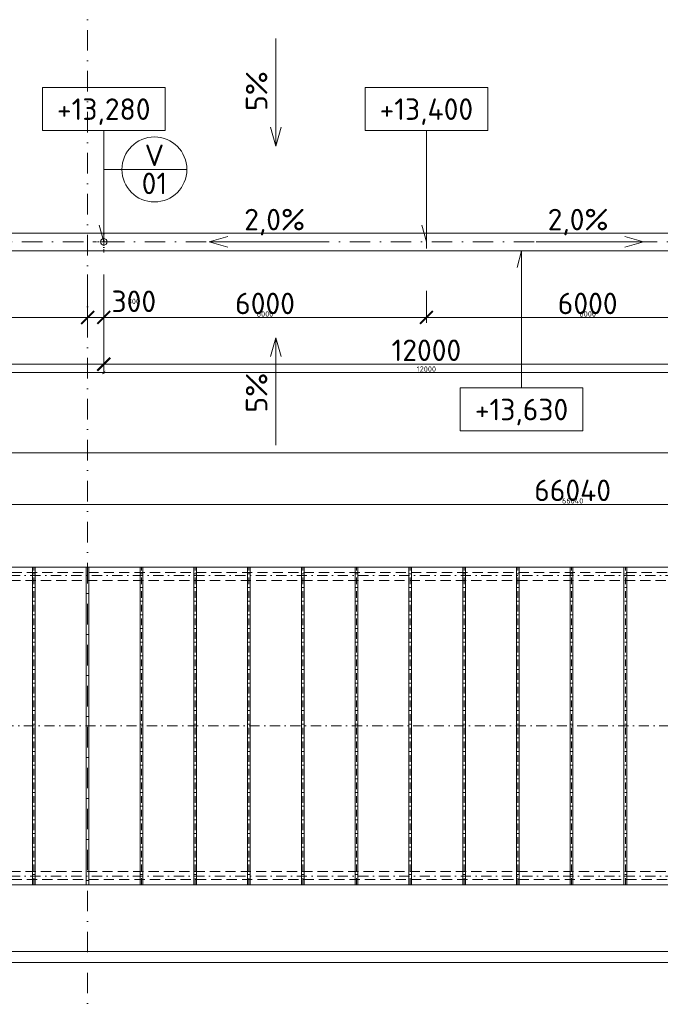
# Model space of a CAD drawing. Header units: millimetres. Extents: x -725694 to 5289369, y -1488057 to 2187451.
# Tile 212 of 256: x 101287 to 113200, y 181125 to 199431. Entities that reach past the tile are written whole.
import ezdxf
from ezdxf.enums import TextEntityAlignment as Align

# ---------------------------------------------------------------- set-up
doc = ezdxf.new("R2010")
doc.units = ezdxf.units.MM
for name, pattern in [('CENTERX2', [101.6, 63.5, -12.7, 12.7, -12.7]), ('DASHDOT', [25.4, 12.7, -6.35, 0, -6.35]), ('ČÁRKOVANÁ', [19.05, 12.7, -6.35])]:
    doc.linetypes.add(name, pattern=pattern)
doc.layers.get('Defpoints').update_dxf_attribs({"color": 8})
for name, color, linetype, lineweight in [('A99_N_kce-pohl', 1, 'Continuous', 9), ('A99_N_koty-200', 5, 'Continuous', 5), ('A99_N_koty-200 @ 200', 5, 'Continuous', 5), ('A99_N_koty-200 @ 50 (2)', 5, 'Continuous', 5), ('A99_N_koty-vysk', 160, 'Continuous', 5), ('A99_N_znaceni 200', 5, 'Continuous', 5), ('A99_S_osy', 1, 'CENTERX2', 5)]:
    doc.layers.add(name, color=color, linetype=linetype, lineweight=lineweight)
doc.styles.add('A99_kota', font='isocpeur.ttf', dxfattribs={"height": 2})
doc.styles.add('A99_popis', font='isocpeur.ttf')
doc.styles.add('ad_popis 100', font='isocpeur.ttf', dxfattribs={"height": 200})
doc.dimstyles.new('A99_kota_200 new', dxfattribs={"dimscale": 200, "dimtxt": 2, "dimasz": 1.2, "dimexe": 0.5, "dimexo": 1.5, "dimgap": 0.3, "dimtad": 1, "dimdec": 0, "dimzin": 3, "dimdsep": 46, "dimtxsty": 'A99_kota', "dimblk": 'ARCHTICK', "dimcen": 2.5, "dimazin": 2, "dimtfac": 0.75, "dimtdec": 0, "dimtmove": 2, "dimatfit": 0, "dimfxl": 0, "dimtolj": 1, "dimtzin": 0, "dimlwd": 5, "dimlwe": 5, "dimarcsym": 0})

# ---------------------------------------------------------------- blocks, each defined once
blk = doc.blocks.new('_ArchTick')
at = {"color": 0, "linetype": 'ByBlock', "const_width": 0.15}
blk.add_lwpolyline([(-0.5, -0.5), (0.5, 0.5)], dxfattribs=at)
blk = doc.blocks.new('*D4434')
at = {"layer": 'A99_N_koty-200', "color": 0, "linetype": 'Continuous', "lineweight": 5, "transparency": 16777216}
for p, q in [((11930, 190580), (11930, 191480)), ((11930, 191380), (144620, 191380)), ((144620, 190580), (144620, 191480))]:
    blk.add_line(p, q, dxfattribs=at)
at = {"layer": 'Defpoints', "color": 0, "linetype": 'Continuous', "lineweight": 0, "transparency": 16777216}
for p in [(144620, 191380), (11930, 189255), (144620, 189255)]:
    blk.add_point(p, dxfattribs=at)
at = {"layer": 'A99_N_koty-200', "color": 0, "linetype": 'Continuous', "lineweight": 5, "transparency": 16777216, "xscale": 240, "yscale": 240, "zscale": 240, "rotation": 180}
blk.add_blockref('_ArchTick', (11930, 191380), dxfattribs=at)
at = {"layer": 'A99_N_koty-200', "color": 0, "linetype": 'Continuous', "lineweight": 5, "transparency": 16777216, "xscale": 240, "yscale": 240, "zscale": 240}
blk.add_blockref('_ArchTick', (144620, 191380), dxfattribs=at)
at = {"layer": 'A99_N_koty-200', "color": 0, "linetype": 'Continuous', "transparency": 16777216, "insert": (77075, 191680), "char_height": 400, "attachment_point": 5, "style": 'A99_kota'}
blk.add_mtext('\\A1;132690', dxfattribs=at)
blk = doc.blocks.new('*D4435')
at = {"layer": 'A99_N_koty-200', "color": 0, "linetype": 'Continuous', "lineweight": 5, "transparency": 16777216}
for p, q in [((11930, 191180), (11930, 191405)), ((11930, 191380), (144620, 191380)), ((144620, 191180), (144620, 191405))]:
    blk.add_line(p, q, dxfattribs=at)
at = {"layer": 'Defpoints', "color": 0, "linetype": 'Continuous', "lineweight": 0, "transparency": 16777216}
for p in [(144620, 191380), (11930, 189255), (144620, 189255)]:
    blk.add_point(p, dxfattribs=at)
at = {"layer": 'A99_N_koty-200', "color": 0, "linetype": 'Continuous', "lineweight": 5, "transparency": 16777216, "xscale": 60, "yscale": 60, "zscale": 60, "rotation": 180}
blk.add_blockref('_ArchTick', (11930, 191380), dxfattribs=at)
at = {"layer": 'A99_N_koty-200', "color": 0, "linetype": 'Continuous', "lineweight": 5, "transparency": 16777216, "xscale": 60, "yscale": 60, "zscale": 60}
blk.add_blockref('_ArchTick', (144620, 191380), dxfattribs=at)
at = {"layer": 'A99_N_koty-200', "color": 0, "linetype": 'Continuous', "transparency": 16777216, "insert": (78275, 191445), "char_height": 100, "attachment_point": 5, "style": 'A99_kota'}
blk.add_mtext('\\A1;132690', dxfattribs=at)
blk = doc.blocks.new('*D4605')
at = {"layer": 'A99_N_koty-200', "color": 0, "linetype": 'Continuous', "lineweight": 5, "transparency": 16777216}
for p, q in [((5860, 182105), (5860, 182205)), ((150690, 182105), (150690, 182205)), ((5860, 182105), (150690, 182105))]:
    blk.add_line(p, q, dxfattribs=at)
at = {"layer": 'Defpoints', "color": 0, "linetype": 'Continuous', "lineweight": 0, "transparency": 16777216}
for p in [(150690, 182105), (150690, 182095), (5860, 181900)]:
    blk.add_point(p, dxfattribs=at)
at = {"layer": 'A99_N_koty-200', "color": 0, "linetype": 'Continuous', "lineweight": 5, "transparency": 16777216, "xscale": 240, "yscale": 240, "zscale": 240, "rotation": 180}
blk.add_blockref('_ArchTick', (5860, 182105), dxfattribs=at)
at = {"layer": 'A99_N_koty-200', "color": 0, "linetype": 'Continuous', "lineweight": 5, "transparency": 16777216, "xscale": 240, "yscale": 240, "zscale": 240}
blk.add_blockref('_ArchTick', (150690, 182105), dxfattribs=at)
at = {"layer": 'A99_N_koty-200', "color": 0, "linetype": 'Continuous', "transparency": 16777216, "insert": (76950, 182405), "char_height": 400, "attachment_point": 5, "style": 'A99_kota'}
blk.add_mtext('\\A1;144830', dxfattribs=at)
blk = doc.blocks.new('*D4606')
at = {"layer": 'A99_N_koty-200', "color": 0, "linetype": 'Continuous', "lineweight": 5, "transparency": 16777216}
for p, q in [((150690, 182020), (150690, 181875)), ((5860, 181900), (5860, 181925)), ((5860, 181900), (150690, 181900))]:
    blk.add_line(p, q, dxfattribs=at)
at = {"layer": 'Defpoints', "color": 0, "linetype": 'Continuous', "lineweight": 0, "transparency": 16777216}
for p in [(150690, 182095), (5860, 181900), (150690, 181900)]:
    blk.add_point(p, dxfattribs=at)
at = {"layer": 'A99_N_koty-200', "color": 0, "linetype": 'Continuous', "lineweight": 5, "transparency": 16777216, "xscale": 60, "yscale": 60, "zscale": 60, "rotation": 180}
blk.add_blockref('_ArchTick', (5860, 181900), dxfattribs=at)
at = {"layer": 'A99_N_koty-200', "color": 0, "linetype": 'Continuous', "lineweight": 5, "transparency": 16777216, "xscale": 60, "yscale": 60, "zscale": 60}
blk.add_blockref('_ArchTick', (150690, 181900), dxfattribs=at)
at = {"layer": 'A99_N_koty-200', "color": 0, "linetype": 'Continuous', "transparency": 16777216, "insert": (78275, 181965), "char_height": 100, "attachment_point": 5, "style": 'A99_kota'}
blk.add_mtext('\\A1;144830', dxfattribs=at)
blk = doc.blocks.new('*U66')
at = {"color": 0, "linetype": 'ByBlock'}
for p, q in [((5.7, -4), (5.7, -14.35)), ((5.7, -14.35), (5.286, -12.805))]:
    blk.add_line(p, q, dxfattribs=at)
blk.add_lwpolyline([(0, -4), (11.4, -4), (11.4, 0), (0, 0)], close=True, dxfattribs=at)
at = {"color": 0, "linetype": 'ByBlock', "style": 'A99_kota'}
for tag, p in [('VYSKA', (5.7, -2.241)), ('VYSKA_POPIS1', (5.7, -6.041)), ('VYSKA_POPIS2', (5.9, -9.541)), ('VYSKA_POPIS3', (5.9, -13.041))]:
    blk.add_attdef(tag, text='', height=2, dxfattribs=at).set_placement(p, align=Align.MIDDLE)
blk = doc.blocks.new('*D5275')
at = {"layer": 'A99_N_koty-200', "color": 0, "linetype": 'Continuous', "lineweight": 5, "transparency": 16777216}
for p, q in [((102550, 194695), (102550, 193795)), ((102850, 194695), (102850, 193795)), ((102550, 193895), (102310, 193895)), ((102550, 193895), (102850, 193895)), ((102850, 193895), (103090, 193895))]:
    blk.add_line(p, q, dxfattribs=at)
at = {"layer": 'Defpoints', "color": 0, "linetype": 'Continuous', "lineweight": 0, "transparency": 16777216}
for p in [(102550, 195180), (102850, 195300), (102850, 193895)]:
    blk.add_point(p, dxfattribs=at)
at = {"layer": 'A99_N_koty-200', "color": 0, "linetype": 'Continuous', "lineweight": 5, "transparency": 16777216, "xscale": 240, "yscale": 240, "zscale": 240}
blk.add_blockref('_ArchTick', (102550, 193895), dxfattribs=at)
at = {"layer": 'A99_N_koty-200', "color": 0, "linetype": 'Continuous', "lineweight": 5, "transparency": 16777216, "xscale": 240, "yscale": 240, "zscale": 240, "rotation": 180}
blk.add_blockref('_ArchTick', (102850, 193895), dxfattribs=at)
at = {"layer": 'A99_N_koty-200', "color": 0, "linetype": 'Continuous', "transparency": 16777216, "insert": (103410, 194195), "char_height": 400, "attachment_point": 5, "style": 'A99_kota'}
blk.add_mtext('\\A1;300', dxfattribs=at)
blk = doc.blocks.new('*D5276')
at = {"layer": 'A99_N_koty-200', "color": 0, "linetype": 'Continuous', "lineweight": 5, "transparency": 16777216}
for p, q in [((102550, 194095), (102550, 193870)), ((102850, 194095), (102850, 193870)), ((102550, 193895), (102490, 193895)), ((102550, 193895), (102850, 193895)), ((102850, 193895), (102910, 193895))]:
    blk.add_line(p, q, dxfattribs=at)
at = {"layer": 'Defpoints', "color": 0, "linetype": 'Continuous', "lineweight": 0, "transparency": 16777216}
for p in [(102550, 195180), (102850, 195300), (102850, 193895)]:
    blk.add_point(p, dxfattribs=at)
at = {"layer": 'A99_N_koty-200', "color": 0, "linetype": 'Continuous', "lineweight": 5, "transparency": 16777216, "xscale": 60, "yscale": 60, "zscale": 60}
blk.add_blockref('_ArchTick', (102550, 193895), dxfattribs=at)
at = {"layer": 'A99_N_koty-200', "color": 0, "linetype": 'Continuous', "lineweight": 5, "transparency": 16777216, "xscale": 60, "yscale": 60, "zscale": 60, "rotation": 180}
blk.add_blockref('_ArchTick', (102850, 193895), dxfattribs=at)
at = {"layer": 'A99_N_koty-200', "color": 0, "linetype": 'Continuous', "transparency": 16777216, "insert": (103410, 194195), "char_height": 100, "attachment_point": 5, "style": 'A99_kota'}
blk.add_mtext('\\A1;300', dxfattribs=at)
blk = doc.blocks.new('*D5278')
at = {"layer": 'A99_N_koty-200', "color": 0, "linetype": 'Continuous', "lineweight": 5, "transparency": 16777216}
for p, q in [((102850, 193825), (102850, 192925)), ((114850, 193825), (114850, 192925)), ((102850, 193025), (114850, 193025))]:
    blk.add_line(p, q, dxfattribs=at)
at = {"layer": 'Defpoints', "color": 0, "linetype": 'Continuous', "lineweight": 0, "transparency": 16777216}
for p in [(102850, 195300), (114850, 195300), (114850, 193025)]:
    blk.add_point(p, dxfattribs=at)
at = {"layer": 'A99_N_koty-200', "color": 0, "linetype": 'Continuous', "lineweight": 5, "transparency": 16777216, "xscale": 240, "yscale": 240, "zscale": 240, "rotation": 180}
blk.add_blockref('_ArchTick', (102850, 193025), dxfattribs=at)
at = {"layer": 'A99_N_koty-200', "color": 0, "linetype": 'Continuous', "lineweight": 5, "transparency": 16777216, "xscale": 240, "yscale": 240, "zscale": 240}
blk.add_blockref('_ArchTick', (114850, 193025), dxfattribs=at)
at = {"layer": 'A99_N_koty-200', "color": 0, "linetype": 'Continuous', "transparency": 16777216, "insert": (108850, 193285), "char_height": 400, "attachment_point": 5, "style": 'A99_kota'}
blk.add_mtext('\\A1;12000', dxfattribs=at)
blk = doc.blocks.new('*D5279')
at = {"layer": 'A99_N_koty-200', "color": 0, "linetype": 'Continuous', "lineweight": 5, "transparency": 16777216}
for p, q in [((102850, 193070), (102850, 192845)), ((114850, 193070), (114850, 192845)), ((102850, 192870), (114850, 192870))]:
    blk.add_line(p, q, dxfattribs=at)
at = {"layer": 'Defpoints', "color": 0, "linetype": 'Continuous', "lineweight": 0, "transparency": 16777216}
for p in [(102850, 195300), (114850, 195300), (114850, 192870)]:
    blk.add_point(p, dxfattribs=at)
at = {"layer": 'A99_N_koty-200', "color": 0, "linetype": 'Continuous', "lineweight": 5, "transparency": 16777216, "xscale": 60, "yscale": 60, "zscale": 60, "rotation": 180}
blk.add_blockref('_ArchTick', (102850, 192870), dxfattribs=at)
at = {"layer": 'A99_N_koty-200', "color": 0, "linetype": 'Continuous', "lineweight": 5, "transparency": 16777216, "xscale": 60, "yscale": 60, "zscale": 60}
blk.add_blockref('_ArchTick', (114850, 192870), dxfattribs=at)
at = {"layer": 'A99_N_koty-200', "color": 0, "linetype": 'Continuous', "transparency": 16777216, "insert": (108850, 192935), "char_height": 100, "attachment_point": 5, "style": 'A99_kota'}
blk.add_mtext('\\A1;12000', dxfattribs=at)
blk = doc.blocks.new('*D5281')
at = {"layer": 'A99_N_koty-200', "color": 0, "linetype": 'Continuous', "lineweight": 5, "transparency": 16777216}
for p, q in [((102850, 194390), (102850, 193795)), ((108850, 194390), (108850, 193795)), ((102850, 193895), (108850, 193895))]:
    blk.add_line(p, q, dxfattribs=at)
at = {"layer": 'Defpoints', "color": 0, "linetype": 'Continuous', "lineweight": 0, "transparency": 16777216}
for p in [(102850, 194690), (108850, 194690), (108850, 193895)]:
    blk.add_point(p, dxfattribs=at)
at = {"layer": 'A99_N_koty-200', "color": 0, "linetype": 'Continuous', "lineweight": 5, "transparency": 16777216, "xscale": 240, "yscale": 240, "zscale": 240, "rotation": 180}
blk.add_blockref('_ArchTick', (102850, 193895), dxfattribs=at)
at = {"layer": 'A99_N_koty-200', "color": 0, "linetype": 'Continuous', "lineweight": 5, "transparency": 16777216, "xscale": 240, "yscale": 240, "zscale": 240}
blk.add_blockref('_ArchTick', (108850, 193895), dxfattribs=at)
at = {"layer": 'A99_N_koty-200', "color": 0, "linetype": 'Continuous', "transparency": 16777216, "insert": (105850, 194155), "char_height": 400, "attachment_point": 5, "style": 'A99_kota'}
blk.add_mtext('\\A1;6000', dxfattribs=at)
blk = doc.blocks.new('*D5282')
at = {"layer": 'A99_N_koty-200', "color": 0, "linetype": 'Continuous', "lineweight": 5, "transparency": 16777216}
for p, q in [((102850, 194095), (102850, 193870)), ((108850, 194095), (108850, 193870)), ((102850, 193895), (108850, 193895))]:
    blk.add_line(p, q, dxfattribs=at)
at = {"layer": 'Defpoints', "color": 0, "linetype": 'Continuous', "lineweight": 0, "transparency": 16777216}
for p in [(102850, 194690), (108850, 194690), (108850, 193895)]:
    blk.add_point(p, dxfattribs=at)
at = {"layer": 'A99_N_koty-200', "color": 0, "linetype": 'Continuous', "lineweight": 5, "transparency": 16777216, "xscale": 60, "yscale": 60, "zscale": 60, "rotation": 180}
blk.add_blockref('_ArchTick', (102850, 193895), dxfattribs=at)
at = {"layer": 'A99_N_koty-200', "color": 0, "linetype": 'Continuous', "lineweight": 5, "transparency": 16777216, "xscale": 60, "yscale": 60, "zscale": 60}
blk.add_blockref('_ArchTick', (108850, 193895), dxfattribs=at)
at = {"layer": 'A99_N_koty-200', "color": 0, "linetype": 'Continuous', "transparency": 16777216, "insert": (105850, 193960), "char_height": 100, "attachment_point": 5, "style": 'A99_kota'}
blk.add_mtext('\\A1;6000', dxfattribs=at)
blk = doc.blocks.new('*D5284')
at = {"layer": 'A99_N_koty-200', "color": 0, "linetype": 'Continuous', "lineweight": 5, "transparency": 16777216}
for p, q in [((108850, 194390), (108850, 193795)), ((114850, 194390), (114850, 193795)), ((114850, 193895), (108850, 193895))]:
    blk.add_line(p, q, dxfattribs=at)
at = {"layer": 'Defpoints', "color": 0, "linetype": 'Continuous', "lineweight": 0, "transparency": 16777216}
for p in [(108850, 194690), (114850, 194690), (108850, 193895)]:
    blk.add_point(p, dxfattribs=at)
at = {"layer": 'A99_N_koty-200', "color": 0, "linetype": 'Continuous', "lineweight": 5, "transparency": 16777216, "xscale": 240, "yscale": 240, "zscale": 240, "rotation": 180}
blk.add_blockref('_ArchTick', (108850, 193895), dxfattribs=at)
at = {"layer": 'A99_N_koty-200', "color": 0, "linetype": 'Continuous', "lineweight": 5, "transparency": 16777216, "xscale": 240, "yscale": 240, "zscale": 240}
blk.add_blockref('_ArchTick', (114850, 193895), dxfattribs=at)
at = {"layer": 'A99_N_koty-200', "color": 0, "linetype": 'Continuous', "transparency": 16777216, "insert": (111850, 194155), "char_height": 400, "attachment_point": 5, "style": 'A99_kota'}
blk.add_mtext('\\A1;6000', dxfattribs=at)
blk = doc.blocks.new('*D5285')
at = {"layer": 'A99_N_koty-200', "color": 0, "linetype": 'Continuous', "lineweight": 5, "transparency": 16777216}
for p, q in [((108850, 194095), (108850, 193870)), ((114850, 194095), (114850, 193870)), ((114850, 193895), (108850, 193895))]:
    blk.add_line(p, q, dxfattribs=at)
at = {"layer": 'Defpoints', "color": 0, "linetype": 'Continuous', "lineweight": 0, "transparency": 16777216}
for p in [(108850, 194690), (114850, 194690), (108850, 193895)]:
    blk.add_point(p, dxfattribs=at)
at = {"layer": 'A99_N_koty-200', "color": 0, "linetype": 'Continuous', "lineweight": 5, "transparency": 16777216, "xscale": 60, "yscale": 60, "zscale": 60, "rotation": 180}
blk.add_blockref('_ArchTick', (108850, 193895), dxfattribs=at)
at = {"layer": 'A99_N_koty-200', "color": 0, "linetype": 'Continuous', "lineweight": 5, "transparency": 16777216, "xscale": 60, "yscale": 60, "zscale": 60}
blk.add_blockref('_ArchTick', (114850, 193895), dxfattribs=at)
at = {"layer": 'A99_N_koty-200', "color": 0, "linetype": 'Continuous', "transparency": 16777216, "insert": (111850, 193960), "char_height": 100, "attachment_point": 5, "style": 'A99_kota'}
blk.add_mtext('\\A1;6000', dxfattribs=at)
blk = doc.blocks.new('*D5320')
at = {"layer": 'A99_N_koty-200', "color": 0, "linetype": 'Continuous', "lineweight": 5, "transparency": 16777216}
for p, q in [((90850, 193825), (90850, 192925)), ((102850, 193825), (102850, 192925)), ((90850, 193025), (102850, 193025))]:
    blk.add_line(p, q, dxfattribs=at)
at = {"layer": 'Defpoints', "color": 0, "linetype": 'Continuous', "lineweight": 0, "transparency": 16777216}
for p in [(90850, 195300), (102850, 195300), (102850, 193025)]:
    blk.add_point(p, dxfattribs=at)
at = {"layer": 'A99_N_koty-200', "color": 0, "linetype": 'Continuous', "lineweight": 5, "transparency": 16777216, "xscale": 240, "yscale": 240, "zscale": 240, "rotation": 180}
blk.add_blockref('_ArchTick', (90850, 193025), dxfattribs=at)
at = {"layer": 'A99_N_koty-200', "color": 0, "linetype": 'Continuous', "lineweight": 5, "transparency": 16777216, "xscale": 240, "yscale": 240, "zscale": 240}
blk.add_blockref('_ArchTick', (102850, 193025), dxfattribs=at)
at = {"layer": 'A99_N_koty-200', "color": 0, "linetype": 'Continuous', "transparency": 16777216, "insert": (96850, 193285), "char_height": 400, "attachment_point": 5, "style": 'A99_kota'}
blk.add_mtext('\\A1;12000', dxfattribs=at)
blk = doc.blocks.new('*D5321')
at = {"layer": 'A99_N_koty-200', "color": 0, "linetype": 'Continuous', "lineweight": 5, "transparency": 16777216}
for p, q in [((90850, 193070), (90850, 192845)), ((102850, 193070), (102850, 192845)), ((90850, 192870), (102850, 192870))]:
    blk.add_line(p, q, dxfattribs=at)
at = {"layer": 'Defpoints', "color": 0, "linetype": 'Continuous', "lineweight": 0, "transparency": 16777216}
for p in [(90850, 195300), (102850, 195300), (102850, 192870)]:
    blk.add_point(p, dxfattribs=at)
at = {"layer": 'A99_N_koty-200', "color": 0, "linetype": 'Continuous', "lineweight": 5, "transparency": 16777216, "xscale": 60, "yscale": 60, "zscale": 60, "rotation": 180}
blk.add_blockref('_ArchTick', (90850, 192870), dxfattribs=at)
at = {"layer": 'A99_N_koty-200', "color": 0, "linetype": 'Continuous', "lineweight": 5, "transparency": 16777216, "xscale": 60, "yscale": 60, "zscale": 60}
blk.add_blockref('_ArchTick', (102850, 192870), dxfattribs=at)
at = {"layer": 'A99_N_koty-200', "color": 0, "linetype": 'Continuous', "transparency": 16777216, "insert": (96850, 192935), "char_height": 100, "attachment_point": 5, "style": 'A99_kota'}
blk.add_mtext('\\A1;12000', dxfattribs=at)
blk = doc.blocks.new('*D5326')
at = {"layer": 'A99_N_koty-200', "color": 0, "linetype": 'Continuous', "lineweight": 5, "transparency": 16777216}
for p, q in [((96850, 194390), (96850, 193795)), ((102850, 194390), (102850, 193795)), ((102850, 193895), (96850, 193895))]:
    blk.add_line(p, q, dxfattribs=at)
at = {"layer": 'Defpoints', "color": 0, "linetype": 'Continuous', "lineweight": 0, "transparency": 16777216}
for p in [(96850, 194690), (102850, 194690), (96850, 193895)]:
    blk.add_point(p, dxfattribs=at)
at = {"layer": 'A99_N_koty-200', "color": 0, "linetype": 'Continuous', "lineweight": 5, "transparency": 16777216, "xscale": 240, "yscale": 240, "zscale": 240, "rotation": 180}
blk.add_blockref('_ArchTick', (96850, 193895), dxfattribs=at)
at = {"layer": 'A99_N_koty-200', "color": 0, "linetype": 'Continuous', "lineweight": 5, "transparency": 16777216, "xscale": 240, "yscale": 240, "zscale": 240}
blk.add_blockref('_ArchTick', (102850, 193895), dxfattribs=at)
at = {"layer": 'A99_N_koty-200', "color": 0, "linetype": 'Continuous', "transparency": 16777216, "insert": (99850, 194155), "char_height": 400, "attachment_point": 5, "style": 'A99_kota'}
blk.add_mtext('\\A1;6000', dxfattribs=at)
blk = doc.blocks.new('*D5327')
at = {"layer": 'A99_N_koty-200', "color": 0, "linetype": 'Continuous', "lineweight": 5, "transparency": 16777216}
for p, q in [((96850, 194095), (96850, 193870)), ((102850, 194095), (102850, 193870)), ((102850, 193895), (96850, 193895))]:
    blk.add_line(p, q, dxfattribs=at)
at = {"layer": 'Defpoints', "color": 0, "linetype": 'Continuous', "lineweight": 0, "transparency": 16777216}
for p in [(96850, 194690), (102850, 194690), (96850, 193895)]:
    blk.add_point(p, dxfattribs=at)
at = {"layer": 'A99_N_koty-200', "color": 0, "linetype": 'Continuous', "lineweight": 5, "transparency": 16777216, "xscale": 60, "yscale": 60, "zscale": 60, "rotation": 180}
blk.add_blockref('_ArchTick', (96850, 193895), dxfattribs=at)
at = {"layer": 'A99_N_koty-200', "color": 0, "linetype": 'Continuous', "lineweight": 5, "transparency": 16777216, "xscale": 60, "yscale": 60, "zscale": 60}
blk.add_blockref('_ArchTick', (102850, 193895), dxfattribs=at)
at = {"layer": 'A99_N_koty-200', "color": 0, "linetype": 'Continuous', "transparency": 16777216, "insert": (99850, 193960), "char_height": 100, "attachment_point": 5, "style": 'A99_kota'}
blk.add_mtext('\\A1;6000', dxfattribs=at)
blk = doc.blocks.new('*D5839')
at = {"layer": 'A99_N_koty-200', "color": 0, "linetype": 'Continuous', "lineweight": 5, "transparency": 16777216}
for p, q in [((78550, 189620.5), (78550, 190520.5)), ((144590, 190420.5), (78550, 190420.5)), ((144590, 189620.5), (144590, 190520.5))]:
    blk.add_line(p, q, dxfattribs=at)
at = {"layer": 'Defpoints', "color": 0, "linetype": 'Continuous', "lineweight": 0, "transparency": 16777216}
for p in [(78550, 190420.5), (78550, 189245.5), (144590, 189245.5)]:
    blk.add_point(p, dxfattribs=at)
at = {"layer": 'A99_N_koty-200', "color": 0, "linetype": 'Continuous', "lineweight": 5, "transparency": 16777216, "xscale": 240, "yscale": 240, "zscale": 240, "rotation": 180}
blk.add_blockref('_ArchTick', (78550, 190420.5), dxfattribs=at)
at = {"layer": 'A99_N_koty-200', "color": 0, "linetype": 'Continuous', "lineweight": 5, "transparency": 16777216, "xscale": 240, "yscale": 240, "zscale": 240}
blk.add_blockref('_ArchTick', (144590, 190420.5), dxfattribs=at)
at = {"layer": 'A99_N_koty-200', "color": 0, "linetype": 'Continuous', "transparency": 16777216, "insert": (111570, 190680.5), "char_height": 400, "attachment_point": 5, "style": 'A99_kota'}
blk.add_mtext('\\A1;66040', dxfattribs=at)
blk = doc.blocks.new('*D5840')
at = {"layer": 'A99_N_koty-200', "color": 0, "linetype": 'Continuous', "lineweight": 5, "transparency": 16777216}
for p, q in [((78550, 190220.5), (78550, 190445.5)), ((144590, 190420.5), (78550, 190420.5)), ((144590, 190220.5), (144590, 190445.5))]:
    blk.add_line(p, q, dxfattribs=at)
at = {"layer": 'Defpoints', "color": 0, "linetype": 'Continuous', "lineweight": 0, "transparency": 16777216}
for p in [(78550, 190420.5), (78550, 189245.5), (144590, 189245.5)]:
    blk.add_point(p, dxfattribs=at)
at = {"layer": 'A99_N_koty-200', "color": 0, "linetype": 'Continuous', "lineweight": 5, "transparency": 16777216, "xscale": 60, "yscale": 60, "zscale": 60, "rotation": 180}
blk.add_blockref('_ArchTick', (78550, 190420.5), dxfattribs=at)
at = {"layer": 'A99_N_koty-200', "color": 0, "linetype": 'Continuous', "lineweight": 5, "transparency": 16777216, "xscale": 60, "yscale": 60, "zscale": 60}
blk.add_blockref('_ArchTick', (144590, 190420.5), dxfattribs=at)
at = {"layer": 'A99_N_koty-200', "color": 0, "linetype": 'Continuous', "transparency": 16777216, "insert": (111570, 190485.5), "char_height": 100, "attachment_point": 5, "style": 'A99_kota'}
blk.add_mtext('\\A1;66040', dxfattribs=at)
blk = doc.blocks.new('*U20')
at = {"color": 0, "linetype": 'ByBlock'}
blk.add_line((-3.02, 0), (3.02, 0), dxfattribs=at)
blk.add_circle((0, 0), 3.02, dxfattribs=at)
at = {"color": 0, "linetype": 'ByBlock', "style": 'A99_popis'}
for tag, p in [('KATEGORIE', (0, 1.31)), ('PRVEK', (0, -1.298))]:
    blk.add_attdef(tag, text='', height=2, dxfattribs=at).set_placement(p, align=Align.MIDDLE_CENTER)
blk = doc.blocks.new('*U452')
at = {"color": 0, "linetype": 'ByBlock'}
for p, q in [((5.7, 12.75), (5.286, 11.205)), ((5.7, 0), (5.7, 12.75))]:
    blk.add_line(p, q, dxfattribs=at)
blk.add_lwpolyline([(0, -4), (11.4, -4), (11.4, 0), (0, 0)], close=True, dxfattribs=at)
at = {"color": 0, "linetype": 'ByBlock', "style": 'A99_kota'}
for tag, p in [('VYSKA', (5.7, -2.241)), ('VYSKA_POPIS1', (5.7, -6.041)), ('VYSKA_POPIS2', (5.9, -9.541)), ('VYSKA_POPIS3', (5.9, -13.041))]:
    blk.add_attdef(tag, text='', height=2, dxfattribs=at).set_placement(p, align=Align.MIDDLE)
blk = doc.blocks.new('*U6008')
at = {"layer": 'A99_N_koty-200 @ 200', "linetype": 'Continuous'}
dim = blk.add_linear_dim(base=(144620, 191380), p1=(11930, 189255), p2=(144620, 189255), dimstyle='A99_kota_200 new', override={"dimscale": 200, "dimtix": 1, "dimtofl": 1, "dimtmove": 2, "dimatfit": 0}, dxfattribs=at)
dim.commit()
dim.dimension.update_dxf_attribs({"geometry": '*D4434', "text_midpoint": (77075, 191680), "dimtype": 128})
at = {"layer": 'A99_N_koty-200 @ 50 (2)', "linetype": 'Continuous'}
dim = blk.add_linear_dim(base=(144620, 191380), p1=(11930, 189255), p2=(144620, 189255), dimstyle='A99_kota_200 new', override={"dimscale": 50, "dimtix": 1, "dimtofl": 1, "dimtmove": 2, "dimatfit": 0}, dxfattribs=at)
dim.commit()
dim.dimension.update_dxf_attribs({"geometry": '*D4435', "text_midpoint": (78275, 191445)})
blk = doc.blocks.new('*U6067')
at = {"layer": 'A99_N_koty-200 @ 200', "linetype": 'Continuous'}
dim = blk.add_linear_dim(base=(150690, 182105), p1=(5860, 181900), p2=(150690, 182095), dimstyle='A99_kota_200 new', override={"dimscale": 200, "dimtix": 1, "dimtofl": 1, "dimtmove": 2, "dimatfit": 0}, dxfattribs=at)
dim.commit()
dim.dimension.update_dxf_attribs({"geometry": '*D4605', "text_midpoint": (76950, 182405), "dimtype": 128})
at = {"layer": 'A99_N_koty-200 @ 50 (2)', "linetype": 'Continuous'}
dim = blk.add_linear_dim(base=(150690, 181900), p1=(5860, 181900), p2=(150690, 182095), dimstyle='A99_kota_200 new', override={"dimscale": 50, "dimtix": 1, "dimtofl": 1, "dimtmove": 2, "dimatfit": 0}, dxfattribs=at)
dim.commit()
dim.dimension.update_dxf_attribs({"geometry": '*D4606', "text_midpoint": (78275, 181965)})
blk = doc.blocks.new('*U6256')
at = {"layer": 'A99_N_koty-200 @ 200', "linetype": 'Continuous'}
dim = blk.add_linear_dim(base=(102850, 193895), p1=(102550, 195180), p2=(102850, 195300), dimstyle='A99_kota_200 new', override={"dimscale": 200, "dimtix": 1, "dimtofl": 1, "dimtmove": 2, "dimatfit": 0}, dxfattribs=at)
dim.commit()
dim.dimension.update_dxf_attribs({"geometry": '*D5275', "text_midpoint": (103410, 194195), "dimtype": 128})
at = {"layer": 'A99_N_koty-200 @ 50 (2)', "linetype": 'Continuous'}
dim = blk.add_linear_dim(base=(102850, 193895), p1=(102550, 195180), p2=(102850, 195300), dimstyle='A99_kota_200 new', override={"dimscale": 50, "dimtix": 1, "dimtofl": 1, "dimtmove": 2, "dimatfit": 0}, dxfattribs=at)
dim.commit()
dim.dimension.update_dxf_attribs({"geometry": '*D5276', "text_midpoint": (103410, 194195), "dimtype": 128})
blk = doc.blocks.new('*U6257')
at = {"layer": 'A99_N_koty-200 @ 200', "linetype": 'Continuous'}
dim = blk.add_linear_dim(base=(114850, 193025), p1=(102850, 195300), p2=(114850, 195300), dimstyle='A99_kota_200 new', override={"dimscale": 200, "dimtix": 1, "dimtofl": 1, "dimtmove": 2, "dimatfit": 0}, dxfattribs=at)
dim.commit()
dim.dimension.update_dxf_attribs({"geometry": '*D5278', "text_midpoint": (108850, 193285)})
at = {"layer": 'A99_N_koty-200 @ 50 (2)', "linetype": 'Continuous'}
dim = blk.add_linear_dim(base=(114850, 192870), p1=(102850, 195300), p2=(114850, 195300), dimstyle='A99_kota_200 new', override={"dimscale": 50, "dimtix": 1, "dimtofl": 1, "dimtmove": 2, "dimatfit": 0}, dxfattribs=at)
dim.commit()
dim.dimension.update_dxf_attribs({"geometry": '*D5279', "text_midpoint": (108850, 192935)})
blk = doc.blocks.new('*U6258')
at = {"layer": 'A99_N_koty-200 @ 200', "linetype": 'Continuous'}
dim = blk.add_linear_dim(base=(108850, 193895), p1=(102850, 194690), p2=(108850, 194690), dimstyle='A99_kota_200 new', override={"dimscale": 200, "dimtix": 1, "dimtofl": 1, "dimtmove": 2, "dimatfit": 0}, dxfattribs=at)
dim.commit()
dim.dimension.update_dxf_attribs({"geometry": '*D5281', "text_midpoint": (105850, 194155)})
at = {"layer": 'A99_N_koty-200 @ 50 (2)', "linetype": 'Continuous'}
dim = blk.add_linear_dim(base=(108850, 193895), p1=(102850, 194690), p2=(108850, 194690), dimstyle='A99_kota_200 new', override={"dimscale": 50, "dimtix": 1, "dimtofl": 1, "dimtmove": 2, "dimatfit": 0}, dxfattribs=at)
dim.commit()
dim.dimension.update_dxf_attribs({"geometry": '*D5282', "text_midpoint": (105850, 193960)})
blk = doc.blocks.new('*U6259')
at = {"layer": 'A99_N_koty-200 @ 200', "linetype": 'Continuous'}
dim = blk.add_linear_dim(base=(108850, 193895), p1=(114850, 194690), p2=(108850, 194690), angle=180, dimstyle='A99_kota_200 new', override={"dimscale": 200, "dimtix": 1, "dimtofl": 1, "dimtmove": 2, "dimatfit": 0}, dxfattribs=at)
dim.commit()
dim.dimension.update_dxf_attribs({"geometry": '*D5284', "text_midpoint": (111850, 194155)})
at = {"layer": 'A99_N_koty-200 @ 50 (2)', "linetype": 'Continuous'}
dim = blk.add_linear_dim(base=(108850, 193895), p1=(114850, 194690), p2=(108850, 194690), angle=180, dimstyle='A99_kota_200 new', override={"dimscale": 50, "dimtix": 1, "dimtofl": 1, "dimtmove": 2, "dimatfit": 0}, dxfattribs=at)
dim.commit()
dim.dimension.update_dxf_attribs({"geometry": '*D5285', "text_midpoint": (111850, 193960)})
blk = doc.blocks.new('*U6271')
at = {"layer": 'A99_N_koty-200 @ 200', "linetype": 'Continuous'}
dim = blk.add_linear_dim(base=(102850, 193025), p1=(90850, 195300), p2=(102850, 195300), dimstyle='A99_kota_200 new', override={"dimscale": 200, "dimtix": 1, "dimtofl": 1, "dimtmove": 2, "dimatfit": 0}, dxfattribs=at)
dim.commit()
dim.dimension.update_dxf_attribs({"geometry": '*D5320', "text_midpoint": (96850, 193285)})
at = {"layer": 'A99_N_koty-200 @ 50 (2)', "linetype": 'Continuous'}
dim = blk.add_linear_dim(base=(102850, 192870), p1=(90850, 195300), p2=(102850, 195300), dimstyle='A99_kota_200 new', override={"dimscale": 50, "dimtix": 1, "dimtofl": 1, "dimtmove": 2, "dimatfit": 0}, dxfattribs=at)
dim.commit()
dim.dimension.update_dxf_attribs({"geometry": '*D5321', "text_midpoint": (96850, 192935)})
blk = doc.blocks.new('*U6273')
at = {"layer": 'A99_N_koty-200 @ 200', "linetype": 'Continuous'}
dim = blk.add_linear_dim(base=(96850, 193895), p1=(102850, 194690), p2=(96850, 194690), angle=180, dimstyle='A99_kota_200 new', override={"dimscale": 200, "dimtix": 1, "dimtofl": 1, "dimtmove": 2, "dimatfit": 0}, dxfattribs=at)
dim.commit()
dim.dimension.update_dxf_attribs({"geometry": '*D5326', "text_midpoint": (99850, 194155)})
at = {"layer": 'A99_N_koty-200 @ 50 (2)', "linetype": 'Continuous'}
dim = blk.add_linear_dim(base=(96850, 193895), p1=(102850, 194690), p2=(96850, 194690), angle=180, dimstyle='A99_kota_200 new', override={"dimscale": 50, "dimtix": 1, "dimtofl": 1, "dimtmove": 2, "dimatfit": 0}, dxfattribs=at)
dim.commit()
dim.dimension.update_dxf_attribs({"geometry": '*D5327', "text_midpoint": (99850, 193960)})
blk = doc.blocks.new('*U6473')
at = {"layer": 'A99_N_koty-200 @ 200', "linetype": 'Continuous'}
dim = blk.add_linear_dim(base=(78550, 190420.5), p1=(144590, 189245.5), p2=(78550, 189245.5), angle=180, dimstyle='A99_kota_200 new', override={"dimscale": 200, "dimtix": 1, "dimtofl": 1, "dimtmove": 2, "dimatfit": 0}, dxfattribs=at)
dim.commit()
dim.dimension.update_dxf_attribs({"geometry": '*D5839', "text_midpoint": (111570, 190680.5)})
at = {"layer": 'A99_N_koty-200 @ 50 (2)', "linetype": 'Continuous'}
dim = blk.add_linear_dim(base=(78550, 190420.5), p1=(144590, 189245.5), p2=(78550, 189245.5), angle=180, dimstyle='A99_kota_200 new', override={"dimscale": 50, "dimtix": 1, "dimtofl": 1, "dimtmove": 2, "dimatfit": 0}, dxfattribs=at)
dim.commit()
dim.dimension.update_dxf_attribs({"geometry": '*D5840', "text_midpoint": (111570, 190485.5)})

msp = doc.modelspace()

# ---------------------------------------------------------------- linework, layer by layer
at = {"layer": 'A99_N_kce-pohl', "linetype": 'Continuous', "lineweight": 9}
for p, q in [((101525, 183345), (101525, 189255)), ((101575, 183345), (101575, 189255)), ((102525, 183345), (102525, 189255)), ((102575, 183345), (102575, 189255)), ((103525, 183345), (103525, 189255)), ((103575, 183345), (103575, 189255)), ((104525, 183345), (104525, 189255)), ((104575, 183345), (104575, 189255)), ((105525, 183345), (105525, 189255)), ((105575, 183345), (105575, 189255)), ((106525, 183345), (106525, 189255)), ((106575, 183345), (106575, 189255)), ((107525, 183345), (107525, 189255)), ((107575, 183345), (107575, 189255)), ((108525, 183345), (108525, 189255)), ((108575, 183345), (108575, 189255)), ((109525, 183345), (109525, 189255)), ((109575, 183345), (109575, 189255)), ((110525, 183345), (110525, 189255)), ((110575, 183345), (110575, 189255)), ((111525, 183345), (111525, 189255)), ((111575, 183345), (111575, 189255)), ((112525, 183345), (112525, 189255)), ((112575, 183345), (112575, 189255))]:
    msp.add_line(p, q, dxfattribs=at)
at = {"layer": 'A99_N_kce-pohl', "color": 1, "linetype": 'Continuous', "ltscale": 25}
msp.add_lwpolyline([(150690, 195135), (150690, 195465), (6000, 195465), (6000, 195135)], close=True, dxfattribs=at)
at = {"layer": 'A99_N_kce-pohl', "linetype": 'DASHDOT', "lineweight": 5, "ltscale": 5}
for points in [[(102850, 195100), (102850, 195500)], [(102650, 195300), (103050, 195300)]]:
    msp.add_lwpolyline(points, dxfattribs=at)
at = {"layer": 'A99_N_kce-pohl', "linetype": 'Continuous', "lineweight": 5}
msp.add_lwpolyline([(108850, 195180), (108850, 195420)], dxfattribs=at)
at = {"layer": 'A99_N_kce-pohl', "linetype": 'ČÁRKOVANÁ', "lineweight": 9, "ltscale": 15}
for points in [[(144760, 189155), (11790, 189155)], [(144450, 189005.3), (12100, 189005.3)], [(144760, 183445), (11790, 183445)], [(144450, 183594.7), (12100, 183594.7)]]:
    msp.add_lwpolyline(points, dxfattribs=at)
at = {"layer": 'A99_N_kce-pohl', "linetype": 'Continuous', "lineweight": 9}
msp.add_lwpolyline([(11930, 189255), (144620, 189255), (144620, 183345), (11930, 183345)], close=True, dxfattribs=at)
for points in [[(101525, 186675), (101525, 186495)], [(101575, 186675), (101575, 186495)], [(102525, 186675), (102525, 186495)], [(102575, 186675), (102575, 186495)], [(103525, 186675), (103525, 186495)], [(103575, 186675), (103575, 186495)], [(104525, 186675), (104525, 186495)], [(104575, 186675), (104575, 186495)], [(105525, 186675), (105525, 186495)], [(105575, 186675), (105575, 186495)], [(106525, 186675), (106525, 186495)], [(106575, 186675), (106575, 186495)], [(107525, 186675), (107525, 186495)], [(107575, 186675), (107575, 186495)], [(108525, 186675), (108525, 186495)], [(108575, 186675), (108575, 186495)], [(109525, 186675), (109525, 186495)], [(109575, 186675), (109575, 186495)], [(110525, 186675), (110525, 186495)], [(110575, 186675), (110575, 186495)], [(111525, 186675), (111525, 186495)], [(111575, 186675), (111575, 186495)], [(112525, 186675), (112525, 186495)], [(112575, 186675), (112575, 186495)]]:
    msp.add_lwpolyline(points, dxfattribs=at)
at = {"layer": 'A99_N_kce-pohl', "linetype": 'Continuous'}
msp.add_circle((102850, 195300), 60, dxfattribs=at)
at = {"layer": 'A99_N_koty-vysk'}
for points in [[(106050, 197082), (106050, 199082)], [(106050, 197082), (105950, 197432)], [(106050, 197082), (106150, 197432)], [(104810, 195300), (105160, 195400)], [(112890, 195300), (112540, 195400)], [(104810, 195300), (106810, 195300)], [(104810, 195300), (105160, 195200)], [(112890, 195300), (110890, 195300)], [(112890, 195300), (112540, 195200)], [(106050, 193518), (105950, 193168)], [(106050, 193518), (106050, 191518)], [(106050, 193518), (106150, 193168)]]:
    msp.add_lwpolyline(points, dxfattribs=at)
at = {"layer": 'A99_N_znaceni 200'}
msp.add_lwpolyline([(103188.5, 196646.5), (102850, 196646.5)], dxfattribs=at)
at = {"layer": 'A99_S_osy', "linetype": 'DASHDOT', "lineweight": 5, "ltscale": 10}
for p, q in [((101550, 183345), (101550, 189255)), ((103550, 183345), (103550, 189255)), ((104550, 183345), (104550, 189255)), ((105550, 183345), (105550, 189255)), ((106550, 183345), (106550, 189255)), ((107550, 183345), (107550, 189255)), ((108550, 183345), (108550, 189255)), ((109550, 183345), (109550, 189255)), ((110550, 183345), (110550, 189255)), ((111550, 183345), (111550, 189255)), ((112550, 183345), (112550, 189255))]:
    msp.add_line(p, q, dxfattribs=at)
at = {"layer": 'A99_S_osy', "linetype": 'DASHDOT', "lineweight": 5, "ltscale": 30}
for points in [[(102550, 250300), (102550, 146890)], [(176395, 195300), (4375, 195300)]]:
    msp.add_lwpolyline(points, dxfattribs=at)
at = {"layer": 'A99_S_osy', "linetype": 'DASHDOT', "lineweight": 5, "ltscale": 15}
for points in [[(144740, 189095), (11865, 189095)], [(144620, 186300), (11930, 186300)], [(144740, 183505), (11865, 183505)]]:
    msp.add_lwpolyline(points, dxfattribs=at)

# ---------------------------------------------------------------- block references
at = {"layer": 'A99_N_koty-200', "color": 3, "linetype": 'Continuous', "lineweight": 0}
for name in ['*U6271', '*U6256', '*U6257', '*U6273', '*U6258', '*U6259', '*U6008', '*U6473', '*U6067']:
    msp.add_blockref(name, (0, 0), dxfattribs=at)
at = {"layer": 'A99_N_koty-vysk', "xscale": 200, "yscale": 200, "zscale": 200}
for name, p, values in [('*U66', (101710, 198170), {'VYSKA': '+13,280'}), ('*U66', (107710, 198170), {'VYSKA': '+13,400'}), ('*U452', (109480, 192585), {'VYSKA': '+13,630'})]:
    msp.add_blockref(name, p, dxfattribs=at).add_auto_attribs(values)
at = {"layer": 'A99_N_znaceni 200', "xscale": 200, "yscale": 200, "zscale": 200}
msp.add_blockref('*U20', (103792.5, 196646.5), dxfattribs=at).add_auto_attribs({'KATEGORIE': 'V', 'PRVEK': '01'})

# ---------------------------------------------------------------- texts
at = {"layer": 'A99_N_koty-vysk', "char_height": 400, "rotation": 90, "style": 'ad_popis 100'}
for insert, attachment_point in [((105492.7, 197735), 1), ((105492.7, 192865), 3)]:
    msp.add_mtext_dynamic_manual_height_columns('5%', width=140, gutter_width=2000, heights=[0], dxfattribs=dict(at, insert=insert, attachment_point=attachment_point))
at = {"layer": 'A99_N_koty-vysk', "char_height": 400, "style": 'ad_popis 100'}
for insert, attachment_point in [((105463, 195915), 1), ((112237, 195915), 3)]:
    msp.add_mtext_dynamic_manual_height_columns('2,0%', width=673.852, gutter_width=2000, heights=[0], dxfattribs=dict(at, insert=insert, attachment_point=attachment_point))

doc.saveas('drawing.dxf')
